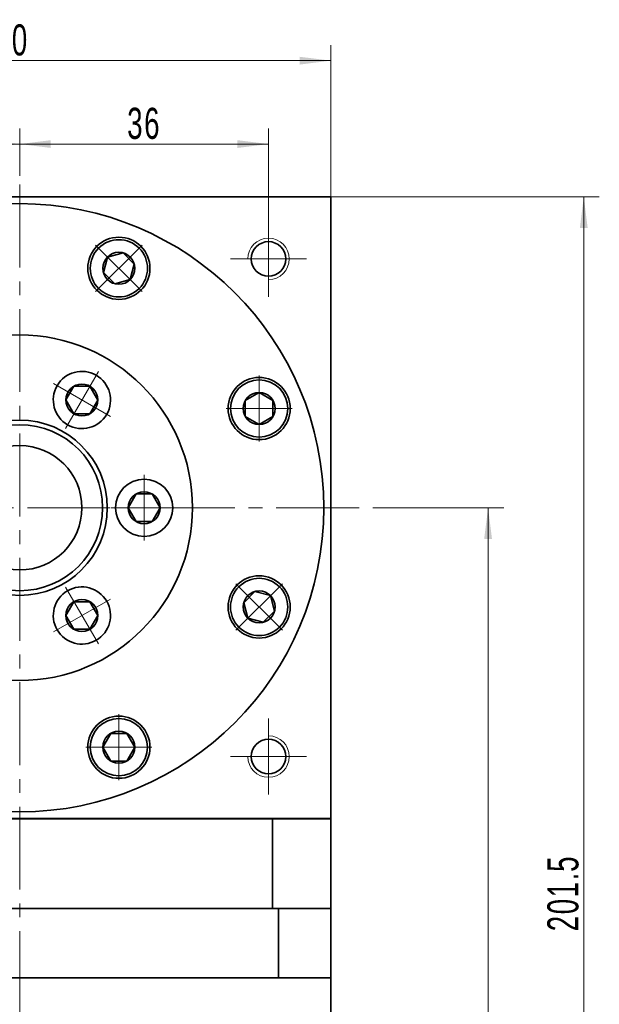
# Model space of a CAD drawing. Header units: millimetres. Extents: x -77 to 771, y -49 to 550.
# Tile 5 of 5: x 406 to 490, y 321 to 464. Entities that reach past the tile are written whole.
import ezdxf

# ---------------------------------------------------------------- set-up
doc = ezdxf.new("R2010")
doc.units = ezdxf.units.MM
doc.set_wipeout_variables(frame=1)
doc.linetypes.add('点画线', pattern=[18, 12, -2, 2, -2])
doc.layers.get('0').update_dxf_attribs({"lineweight": 35})
for name, color, linetype, lineweight in [('EB0', 7, 'Continuous', 35), ('中心线层', 1, '点画线', 18), ('尺寸线层', 3, 'Continuous', 18), ('粗实线', 7, 'Continuous', 50), ('粗实线层', 7, 'Continuous', 35)]:
    doc.layers.add(name, color=color, linetype=linetype, lineweight=lineweight)
doc.styles.add('标准', font='txt', dxfattribs={"width": 0.667})
doc.dimstyles.new('a4-1-1', dxfattribs={"dimtxt": 3, "dimasz": 3, "dimexe": 1.5, "dimexo": 0, "dimgap": 0.5, "dimtad": 1, "dimdec": 3, "dimdsep": 46, "dimtxsty": '标准', "dimblk": '_CAXARROW', "dimcen": 0, "dimdle": 4, "dimazin": 2, "dimtfac": 0.707107, "dimtdec": 3, "dimtix": 1, "dimtmove": 2, "dimatfit": 3, "dimfxl": 1, "dimfrac": 2, "dimtolj": 1, "dimtzin": 0, "dimarcsym": 1})

# ---------------------------------------------------------------- blocks, each defined once
blk = doc.blocks.new('*X15')
at = {"layer": '尺寸线层', "linetype": 'Continuous', "transparency": 16777216}
for points in [[(370.33, 445.74), (374.83, 445.18), (374.83, 446.3)], [(406.33, 445.74), (401.83, 445.18), (401.83, 446.3)]]:
    blk.add_hatch(color=0, dxfattribs=at).paths.add_polyline_path(points, flags=0)
at = {"layer": '尺寸线层', "color": 0, "linetype": 'Continuous', "transparency": 16777216}
for p, q in [((370.33, 434.62), (370.33, 447.99)), ((406.33, 441.12), (406.33, 447.99)), ((406.33, 445.74), (370.33, 445.74))]:
    blk.add_line(p, q, dxfattribs=at)
at = {"layer": '尺寸线层', "color": 0, "transparency": 16777216, "insert": (388.33, 448.71), "char_height": 4.5, "width": 9, "attachment_point": 5, "line_spacing_factor": 1.15057, "style": '标准'}
blk.add_mtext('\\T1.1;36', dxfattribs=at)
blk = doc.blocks.new('_CAXARROW')
blk.add_hatch(color=0).paths.add_polyline_path([(0, 0), (-1, 0.125), (-1, -0.125)], flags=0)
blk = doc.blocks.new('*X16')
at = {"layer": '尺寸线层', "linetype": 'Continuous', "transparency": 16777216}
for points in [[(406.33, 445.74), (410.83, 446.3), (410.83, 445.18)], [(442.33, 445.74), (437.83, 446.3), (437.83, 445.18)]]:
    blk.add_hatch(color=0, dxfattribs=at).paths.add_polyline_path(points, flags=0)
at = {"layer": '尺寸线层', "color": 0, "linetype": 'Continuous', "transparency": 16777216}
for p, q in [((406.33, 441.12), (406.33, 447.99)), ((442.33, 434.62), (442.33, 447.99)), ((406.33, 445.74), (442.33, 445.74))]:
    blk.add_line(p, q, dxfattribs=at)
at = {"layer": '尺寸线层', "color": 0, "transparency": 16777216, "insert": (424.33, 448.71), "char_height": 4.5, "width": 9, "attachment_point": 5, "line_spacing_factor": 1.15057, "style": '标准'}
blk.add_mtext('\\T1.1;36', dxfattribs=at)
blk = doc.blocks.new('*X19')
at = {"layer": '尺寸线层', "linetype": 'Continuous', "transparency": 16777216}
for points in [[(487.94, 438.12), (488.5, 433.62), (487.38, 433.62)], [(487.94, 236.62), (488.5, 241.12), (487.38, 241.12)]]:
    blk.add_hatch(color=0, dxfattribs=at).paths.add_polyline_path(points, flags=0)
at = {"layer": '尺寸线层', "color": 0, "linetype": 'Continuous', "transparency": 16777216}
for p, q in [((451.33, 438.12), (490.19, 438.12)), ((487.94, 438.12), (487.94, 236.62)), ((451.33, 236.62), (490.19, 236.62))]:
    blk.add_line(p, q, dxfattribs=at)
at = {"layer": '尺寸线层', "color": 0, "transparency": 16777216, "insert": (484.95, 337.37), "char_height": 4.5, "width": 21.0008, "attachment_point": 5, "rotation": 90, "line_spacing_factor": 1.15057, "style": '标准'}
blk.add_mtext('\\T1.1;201.5', dxfattribs=at)
blk = doc.blocks.new('*X20')
at = {"layer": '尺寸线层', "linetype": 'Continuous', "transparency": 16777216}
for points in [[(474.1, 393.12), (474.66, 388.62), (473.53, 388.62)], [(474.1, 236.62), (474.66, 241.12), (473.53, 241.12)]]:
    blk.add_hatch(color=0, dxfattribs=at).paths.add_polyline_path(points, flags=0)
at = {"layer": '尺寸线层', "color": 0, "linetype": 'Continuous', "transparency": 16777216}
for p, q in [((457.98, 393.12), (476.35, 393.12)), ((474.1, 393.12), (474.1, 236.62)), ((451.33, 236.62), (476.35, 236.62))]:
    blk.add_line(p, q, dxfattribs=at)
at = {"layer": '尺寸线层', "color": 0, "transparency": 16777216, "insert": (471.11, 314.87), "char_height": 4.5, "width": 20.8061, "attachment_point": 5, "rotation": 90, "line_spacing_factor": 1.15057, "style": '标准'}
blk.add_mtext('\\T1.1;156.5', dxfattribs=at)
blk = doc.blocks.new('*X22')
at = {"layer": '中心线层', "linetype": '点画线', "lineweight": 18}
for p, q in [((0, -4.76), (0, 4.76)), ((-4.76, 0), (4.76, 0))]:
    blk.add_line(p, q, dxfattribs=at)
at = {"layer": '粗实线层'}
for p, q in [((-2.31, 0), (-1.15, 2)), ((-1.15, 2), (1.15, 2)), ((2.31, 0), (1.15, 2)), ((2.31, 0), (1.15, 2)), ((-2.31, 0), (-1.15, -2)), ((2.31, 0), (1.15, -2)), ((-1.15, -2), (1.15, -2))]:
    blk.add_line(p, q, dxfattribs=at)
blk.add_circle((0, 0), 2.31, dxfattribs=at)
for start, end in [(0, 180), (180, 360)]:
    blk.add_arc((0, 0), 4.14, start, end, dxfattribs=at)
blk = doc.blocks.new('3432432432_1')
at = {"color": 7, "linetype": 'Continuous'}
for radius in [25, 12.68, 12]:
    blk.add_circle((0, 0), radius, dxfattribs=at)
for points in [[(-6.93, 12), (-6.91, 12.02), (-6.89, 12.03), (-6.87, 12.04), (-6.85, 12.05), (-6.83, 12.07), (-6.81, 12.08), (-6.78, 12.09), (-6.76, 12.1), (-6.74, 12.12), (-6.72, 12.13), (-6.7, 12.14), (-6.68, 12.16), (-6.66, 12.17), (-6.64, 12.18), (-6.62, 12.2), (-6.6, 12.21), (-6.58, 12.23), (-6.56, 12.24), (-6.54, 12.26), (-6.52, 12.27), (-6.51, 12.28), (-6.49, 12.3), (-6.47, 12.31), (-6.45, 12.33), (-6.43, 12.34), (-6.41, 12.36), (-6.39, 12.37), (-6.37, 12.39), (-6.35, 12.4), (-6.33, 12.42), (-6.33, 12.42), (-6.19, 12.55), (-6.05, 12.68), (-5.92, 12.82), (-5.79, 12.97), (-5.68, 13.12), (-5.57, 13.28), (-5.46, 13.44), (-5.37, 13.61), (-5.28, 13.78), (-5.2, 13.95), (-5.13, 14.13), (-5.06, 14.31), (-5.01, 14.5), (-4.96, 14.68), (-4.92, 14.87), (-4.89, 15.06), (-4.87, 15.25), (-4.86, 15.45), (-4.86, 15.64), (-4.87, 15.83), (-4.88, 16.02), (-4.91, 16.21), (-4.94, 16.4), (-4.98, 16.59), (-5.03, 16.78), (-5.09, 16.96), (-5.16, 17.14), (-5.24, 17.32), (-5.32, 17.49), (-5.41, 17.66), (-5.41, 17.66), (-5.51, 17.82), (-5.62, 17.98), (-5.74, 18.14), (-5.86, 18.29), (-5.99, 18.43), (-6.12, 18.57), (-6.26, 18.7), (-6.41, 18.82), (-6.57, 18.94), (-6.72, 19.05), (-6.89, 19.15), (-7.05, 19.24), (-7.23, 19.33), (-7.4, 19.41), (-7.58, 19.48), (-7.76, 19.54), (-7.95, 19.59), (-8.14, 19.64), (-8.33, 19.67), (-8.52, 19.7), (-8.71, 19.72), (-8.9, 19.73), (-9.09, 19.73), (-9.28, 19.72), (-9.48, 19.7), (-9.67, 19.67), (-9.86, 19.64), (-10.04, 19.59), (-10.23, 19.54), (-10.41, 19.48), (-10.41, 19.48), (-10.43, 19.47), (-10.46, 19.46), (-10.48, 19.46), (-10.5, 19.45), (-10.52, 19.44), (-10.55, 19.43), (-10.57, 19.42), (-10.59, 19.41), (-10.61, 19.4), (-10.64, 19.39), (-10.66, 19.38), (-10.68, 19.37), (-10.7, 19.36), (-10.73, 19.35), (-10.75, 19.34), (-10.77, 19.33), (-10.79, 19.32), (-10.81, 19.31), (-10.83, 19.3), (-10.86, 19.29), (-10.88, 19.28), (-10.9, 19.27), (-10.92, 19.26), (-10.94, 19.24), (-10.96, 19.23), (-10.99, 19.22), (-11.01, 19.21), (-11.03, 19.2), (-11.05, 19.19), (-11.07, 19.17), (-11.07, 19.17), (-11.25, 19.06), (-11.43, 18.94), (-11.61, 18.81), (-11.77, 18.67), (-11.93, 18.52), (-12.08, 18.36), (-12.22, 18.19), (-12.35, 18.02), (-12.47, 17.84), (-12.59, 17.66), (-12.69, 17.47), (-12.78, 17.27), (-12.87, 17.07), (-12.94, 16.87), (-13, 16.66), (-13.05, 16.45), (-13.09, 16.24), (-13.12, 16.02), (-13.13, 15.81), (-13.14, 15.59), (-13.13, 15.37), (-13.12, 15.16), (-13.09, 14.94), (-13.05, 14.73), (-13, 14.52), (-12.94, 14.31), (-12.87, 14.1), (-12.78, 13.9), (-12.69, 13.71), (-12.59, 13.52), (-12.59, 13.52), (-12.47, 13.33), (-12.35, 13.16), (-12.22, 12.98), (-12.08, 12.82), (-11.93, 12.66), (-11.77, 12.51), (-11.61, 12.37), (-11.43, 12.24), (-11.25, 12.12), (-11.07, 12), (-10.88, 11.9), (-10.68, 11.81), (-10.48, 11.72), (-10.28, 11.65), (-10.07, 11.59), (-9.86, 11.54), (-9.65, 11.5), (-9.43, 11.47), (-9.22, 11.45), (-9, 11.45), (-8.78, 11.45), (-8.57, 11.47), (-8.35, 11.5), (-8.14, 11.54), (-7.93, 11.59), (-7.72, 11.65), (-7.52, 11.72), (-7.32, 11.81), (-7.12, 11.9)], [(6.93, 12), (6.95, 11.99), (6.97, 11.98), (6.99, 11.97), (7.01, 11.96), (7.04, 11.94), (7.06, 11.93), (7.08, 11.92), (7.1, 11.91), (7.12, 11.9), (7.14, 11.89), (7.17, 11.88), (7.19, 11.87), (7.21, 11.86), (7.23, 11.85), (7.25, 11.84), (7.27, 11.83), (7.3, 11.81), (7.32, 11.81), (7.34, 11.8), (7.36, 11.79), (7.39, 11.78), (7.41, 11.77), (7.43, 11.76), (7.45, 11.75), (7.48, 11.74), (7.5, 11.73), (7.52, 11.72), (7.54, 11.71), (7.57, 11.7), (7.59, 11.7), (7.59, 11.7), (7.77, 11.63), (7.96, 11.58), (8.14, 11.54), (8.33, 11.5), (8.52, 11.48), (8.72, 11.46), (8.91, 11.45), (9.1, 11.45), (9.29, 11.46), (9.48, 11.48), (9.67, 11.5), (9.86, 11.54), (10.05, 11.58), (10.24, 11.64), (10.42, 11.7), (10.6, 11.77), (10.77, 11.85), (10.95, 11.93), (11.11, 12.03), (11.28, 12.13), (11.43, 12.24), (11.59, 12.36), (11.74, 12.48), (11.88, 12.61), (12.01, 12.75), (12.14, 12.89), (12.26, 13.04), (12.38, 13.19), (12.49, 13.35), (12.59, 13.52), (12.59, 13.52), (12.68, 13.69), (12.76, 13.86), (12.84, 14.04), (12.91, 14.22), (12.97, 14.4), (13.02, 14.59), (13.06, 14.77), (13.09, 14.96), (13.12, 15.15), (13.13, 15.35), (13.14, 15.54), (13.14, 15.73), (13.13, 15.92), (13.11, 16.11), (13.08, 16.3), (13.04, 16.49), (12.99, 16.68), (12.94, 16.86), (12.87, 17.05), (12.8, 17.22), (12.72, 17.4), (12.63, 17.57), (12.54, 17.74), (12.43, 17.9), (12.32, 18.06), (12.21, 18.21), (12.08, 18.36), (11.95, 18.5), (11.81, 18.63), (11.67, 18.76), (11.67, 18.76), (11.65, 18.77), (11.63, 18.79), (11.61, 18.8), (11.59, 18.82), (11.57, 18.83), (11.55, 18.85), (11.53, 18.86), (11.51, 18.88), (11.49, 18.89), (11.48, 18.91), (11.46, 18.92), (11.44, 18.94), (11.42, 18.95), (11.4, 18.96), (11.38, 18.98), (11.36, 18.99), (11.34, 19.01), (11.32, 19.02), (11.3, 19.03), (11.28, 19.05), (11.26, 19.06), (11.24, 19.07), (11.22, 19.09), (11.19, 19.1), (11.17, 19.11), (11.15, 19.12), (11.13, 19.14), (11.11, 19.15), (11.09, 19.16), (11.07, 19.17), (11.07, 19.17), (10.88, 19.28), (10.68, 19.37), (10.48, 19.45), (10.28, 19.53), (10.07, 19.59), (9.86, 19.64), (9.65, 19.68), (9.43, 19.71), (9.22, 19.72), (9, 19.73), (8.78, 19.72), (8.57, 19.71), (8.35, 19.68), (8.14, 19.64), (7.93, 19.59), (7.72, 19.53), (7.52, 19.45), (7.32, 19.37), (7.12, 19.28), (6.93, 19.17), (6.75, 19.06), (6.57, 18.94), (6.39, 18.81), (6.23, 18.67), (6.07, 18.52), (5.92, 18.36), (5.78, 18.19), (5.65, 18.02), (5.53, 17.84), (5.41, 17.66), (5.41, 17.66), (5.31, 17.47), (5.22, 17.27), (5.13, 17.07), (5.06, 16.87), (5, 16.66), (4.95, 16.45), (4.91, 16.24), (4.88, 16.02), (4.87, 15.81), (4.86, 15.59), (4.87, 15.37), (4.88, 15.16), (4.91, 14.94), (4.95, 14.73), (5, 14.52), (5.06, 14.31), (5.13, 14.1), (5.22, 13.9), (5.31, 13.71), (5.41, 13.52), (5.53, 13.33), (5.65, 13.16), (5.78, 12.98), (5.92, 12.82), (6.07, 12.66), (6.23, 12.51), (6.39, 12.37), (6.57, 12.24), (6.75, 12.12)], [(-13.86, 0), (-13.86, 0.02), (-13.86, 0.05), (-13.86, 0.07), (-13.86, 0.1), (-13.86, 0.12), (-13.86, 0.15), (-13.86, 0.17), (-13.86, 0.19), (-13.87, 0.22), (-13.87, 0.24), (-13.87, 0.27), (-13.87, 0.29), (-13.87, 0.32), (-13.87, 0.34), (-13.88, 0.36), (-13.88, 0.39), (-13.88, 0.41), (-13.88, 0.44), (-13.89, 0.46), (-13.89, 0.48), (-13.89, 0.51), (-13.89, 0.53), (-13.9, 0.56), (-13.9, 0.58), (-13.9, 0.6), (-13.91, 0.63), (-13.91, 0.65), (-13.92, 0.68), (-13.92, 0.7), (-13.92, 0.72), (-13.92, 0.72), (-13.96, 0.91), (-14.01, 1.1), (-14.06, 1.28), (-14.13, 1.47), (-14.2, 1.64), (-14.28, 1.82), (-14.37, 1.99), (-14.47, 2.16), (-14.57, 2.32), (-14.68, 2.48), (-14.8, 2.63), (-14.93, 2.77), (-15.06, 2.91), (-15.2, 3.05), (-15.34, 3.17), (-15.49, 3.29), (-15.65, 3.41), (-15.81, 3.51), (-15.97, 3.61), (-16.14, 3.7), (-16.32, 3.78), (-16.5, 3.86), (-16.68, 3.92), (-16.86, 3.98), (-17.05, 4.03), (-17.23, 4.07), (-17.42, 4.1), (-17.62, 4.12), (-17.81, 4.14), (-18, 4.14), (-18, 4.14), (-18.19, 4.14), (-18.38, 4.12), (-18.58, 4.1), (-18.77, 4.07), (-18.95, 4.03), (-19.14, 3.98), (-19.32, 3.92), (-19.5, 3.86), (-19.68, 3.78), (-19.86, 3.7), (-20.03, 3.61), (-20.19, 3.51), (-20.35, 3.41), (-20.51, 3.29), (-20.66, 3.17), (-20.8, 3.05), (-20.94, 2.91), (-21.07, 2.77), (-21.2, 2.63), (-21.32, 2.48), (-21.43, 2.32), (-21.53, 2.16), (-21.63, 1.99), (-21.72, 1.82), (-21.8, 1.64), (-21.87, 1.47), (-21.94, 1.28), (-21.99, 1.1), (-22.04, 0.91), (-22.08, 0.72), (-22.08, 0.72), (-22.08, 0.7), (-22.08, 0.68), (-22.09, 0.65), (-22.09, 0.63), (-22.1, 0.6), (-22.1, 0.58), (-22.1, 0.56), (-22.11, 0.53), (-22.11, 0.51), (-22.11, 0.48), (-22.11, 0.46), (-22.12, 0.44), (-22.12, 0.41), (-22.12, 0.39), (-22.12, 0.36), (-22.13, 0.34), (-22.13, 0.32), (-22.13, 0.29), (-22.13, 0.27), (-22.13, 0.24), (-22.13, 0.22), (-22.14, 0.19), (-22.14, 0.17), (-22.14, 0.15), (-22.14, 0.12), (-22.14, 0.1), (-22.14, 0.07), (-22.14, 0.05), (-22.14, 0.02), (-22.14, 0), (-22.14, 0), (-22.13, -0.22), (-22.12, -0.43), (-22.09, -0.65), (-22.05, -0.86), (-22, -1.07), (-21.94, -1.28), (-21.87, -1.48), (-21.78, -1.68), (-21.69, -1.88), (-21.59, -2.07), (-21.47, -2.25), (-21.35, -2.43), (-21.22, -2.61), (-21.08, -2.77), (-20.93, -2.93), (-20.77, -3.08), (-20.61, -3.22), (-20.43, -3.35), (-20.25, -3.47), (-20.07, -3.59), (-19.88, -3.69), (-19.68, -3.78), (-19.48, -3.87), (-19.28, -3.94), (-19.07, -4), (-18.86, -4.05), (-18.65, -4.09), (-18.43, -4.12), (-18.22, -4.13), (-18, -4.14), (-18, -4.14), (-17.78, -4.13), (-17.57, -4.12), (-17.35, -4.09), (-17.14, -4.05), (-16.93, -4), (-16.72, -3.94), (-16.52, -3.87), (-16.32, -3.78), (-16.12, -3.69), (-15.93, -3.59), (-15.75, -3.47), (-15.57, -3.35), (-15.39, -3.22), (-15.23, -3.08), (-15.07, -2.93), (-14.92, -2.77), (-14.78, -2.61), (-14.65, -2.43), (-14.53, -2.25), (-14.41, -2.07), (-14.31, -1.88), (-14.22, -1.68), (-14.13, -1.48), (-14.06, -1.28), (-14, -1.07), (-13.95, -0.86), (-13.91, -0.65), (-13.88, -0.43), (-13.87, -0.22)], [(13.86, 0), (13.86, -0.02), (13.86, -0.05), (13.86, -0.07), (13.86, -0.1), (13.86, -0.12), (13.86, -0.15), (13.86, -0.17), (13.86, -0.19), (13.87, -0.22), (13.87, -0.24), (13.87, -0.27), (13.87, -0.29), (13.87, -0.32), (13.87, -0.34), (13.88, -0.36), (13.88, -0.39), (13.88, -0.41), (13.88, -0.44), (13.89, -0.46), (13.89, -0.48), (13.89, -0.51), (13.89, -0.53), (13.9, -0.56), (13.9, -0.58), (13.9, -0.6), (13.91, -0.63), (13.91, -0.65), (13.92, -0.68), (13.92, -0.7), (13.92, -0.72), (13.92, -0.72), (13.96, -0.91), (14.01, -1.1), (14.06, -1.28), (14.13, -1.47), (14.2, -1.64), (14.28, -1.82), (14.37, -1.99), (14.47, -2.16), (14.57, -2.32), (14.68, -2.48), (14.8, -2.63), (14.93, -2.77), (15.06, -2.91), (15.2, -3.05), (15.34, -3.17), (15.49, -3.29), (15.65, -3.41), (15.81, -3.51), (15.97, -3.61), (16.14, -3.7), (16.32, -3.78), (16.5, -3.86), (16.68, -3.92), (16.86, -3.98), (17.05, -4.03), (17.23, -4.07), (17.42, -4.1), (17.62, -4.12), (17.81, -4.14), (18, -4.14), (18, -4.14), (18.19, -4.14), (18.38, -4.12), (18.58, -4.1), (18.77, -4.07), (18.95, -4.03), (19.14, -3.98), (19.32, -3.92), (19.5, -3.86), (19.68, -3.78), (19.86, -3.7), (20.03, -3.61), (20.19, -3.51), (20.35, -3.41), (20.51, -3.29), (20.66, -3.17), (20.8, -3.05), (20.94, -2.91), (21.07, -2.77), (21.2, -2.63), (21.32, -2.48), (21.43, -2.32), (21.53, -2.16), (21.63, -1.99), (21.72, -1.82), (21.8, -1.64), (21.87, -1.47), (21.94, -1.28), (21.99, -1.1), (22.04, -0.91), (22.08, -0.72), (22.08, -0.72), (22.08, -0.7), (22.08, -0.68), (22.09, -0.65), (22.09, -0.63), (22.1, -0.6), (22.1, -0.58), (22.1, -0.56), (22.11, -0.53), (22.11, -0.51), (22.11, -0.48), (22.11, -0.46), (22.12, -0.44), (22.12, -0.41), (22.12, -0.39), (22.12, -0.36), (22.13, -0.34), (22.13, -0.32), (22.13, -0.29), (22.13, -0.27), (22.13, -0.24), (22.13, -0.22), (22.14, -0.19), (22.14, -0.17), (22.14, -0.15), (22.14, -0.12), (22.14, -0.1), (22.14, -0.07), (22.14, -0.05), (22.14, -0.02), (22.14, 0), (22.14, 0), (22.13, 0.22), (22.12, 0.43), (22.09, 0.65), (22.05, 0.86), (22, 1.07), (21.94, 1.28), (21.87, 1.48), (21.78, 1.68), (21.69, 1.88), (21.59, 2.07), (21.47, 2.25), (21.35, 2.43), (21.22, 2.61), (21.08, 2.77), (20.93, 2.93), (20.77, 3.08), (20.61, 3.22), (20.43, 3.35), (20.25, 3.47), (20.07, 3.59), (19.88, 3.69), (19.68, 3.78), (19.48, 3.87), (19.28, 3.94), (19.07, 4), (18.86, 4.05), (18.65, 4.09), (18.43, 4.12), (18.22, 4.13), (18, 4.14), (18, 4.14), (17.78, 4.13), (17.57, 4.12), (17.35, 4.09), (17.14, 4.05), (16.93, 4), (16.72, 3.94), (16.52, 3.87), (16.32, 3.78), (16.12, 3.69), (15.93, 3.59), (15.75, 3.47), (15.57, 3.35), (15.39, 3.22), (15.23, 3.08), (15.07, 2.93), (14.92, 2.77), (14.78, 2.61), (14.65, 2.43), (14.53, 2.25), (14.41, 2.07), (14.31, 1.88), (14.22, 1.68), (14.13, 1.48), (14.06, 1.28), (14, 1.07), (13.95, 0.86), (13.91, 0.65), (13.88, 0.43), (13.87, 0.22)], [(-6.93, -12), (-6.95, -11.99), (-6.97, -11.98), (-6.99, -11.97), (-7.01, -11.96), (-7.04, -11.94), (-7.06, -11.93), (-7.08, -11.92), (-7.1, -11.91), (-7.12, -11.9), (-7.14, -11.89), (-7.17, -11.88), (-7.19, -11.87), (-7.21, -11.86), (-7.23, -11.85), (-7.25, -11.84), (-7.27, -11.83), (-7.3, -11.81), (-7.32, -11.81), (-7.34, -11.8), (-7.36, -11.79), (-7.39, -11.78), (-7.41, -11.77), (-7.43, -11.76), (-7.45, -11.75), (-7.48, -11.74), (-7.5, -11.73), (-7.52, -11.72), (-7.54, -11.71), (-7.57, -11.7), (-7.59, -11.7), (-7.59, -11.7), (-7.77, -11.63), (-7.96, -11.58), (-8.14, -11.54), (-8.33, -11.5), (-8.52, -11.48), (-8.72, -11.46), (-8.91, -11.45), (-9.1, -11.45), (-9.29, -11.46), (-9.48, -11.48), (-9.67, -11.5), (-9.86, -11.54), (-10.05, -11.58), (-10.24, -11.64), (-10.42, -11.7), (-10.6, -11.77), (-10.77, -11.85), (-10.95, -11.93), (-11.11, -12.03), (-11.28, -12.13), (-11.43, -12.24), (-11.59, -12.36), (-11.74, -12.48), (-11.88, -12.61), (-12.01, -12.75), (-12.14, -12.89), (-12.26, -13.04), (-12.38, -13.19), (-12.49, -13.35), (-12.59, -13.52), (-12.59, -13.52), (-12.68, -13.69), (-12.76, -13.86), (-12.84, -14.04), (-12.91, -14.22), (-12.97, -14.4), (-13.02, -14.59), (-13.06, -14.77), (-13.09, -14.96), (-13.12, -15.15), (-13.13, -15.35), (-13.14, -15.54), (-13.14, -15.73), (-13.13, -15.92), (-13.11, -16.11), (-13.08, -16.3), (-13.04, -16.49), (-12.99, -16.68), (-12.94, -16.86), (-12.87, -17.05), (-12.8, -17.22), (-12.72, -17.4), (-12.63, -17.57), (-12.54, -17.74), (-12.43, -17.9), (-12.32, -18.06), (-12.21, -18.21), (-12.08, -18.36), (-11.95, -18.5), (-11.81, -18.63), (-11.67, -18.76), (-11.67, -18.76), (-11.65, -18.77), (-11.63, -18.79), (-11.61, -18.8), (-11.59, -18.82), (-11.57, -18.83), (-11.55, -18.85), (-11.53, -18.86), (-11.51, -18.88), (-11.49, -18.89), (-11.48, -18.91), (-11.46, -18.92), (-11.44, -18.94), (-11.42, -18.95), (-11.4, -18.96), (-11.38, -18.98), (-11.36, -18.99), (-11.34, -19.01), (-11.32, -19.02), (-11.3, -19.03), (-11.28, -19.05), (-11.26, -19.06), (-11.24, -19.07), (-11.22, -19.09), (-11.19, -19.1), (-11.17, -19.11), (-11.15, -19.12), (-11.13, -19.14), (-11.11, -19.15), (-11.09, -19.16), (-11.07, -19.17), (-11.07, -19.17), (-10.88, -19.28), (-10.68, -19.37), (-10.48, -19.45), (-10.28, -19.53), (-10.07, -19.59), (-9.86, -19.64), (-9.65, -19.68), (-9.43, -19.71), (-9.22, -19.72), (-9, -19.73), (-8.78, -19.72), (-8.57, -19.71), (-8.35, -19.68), (-8.14, -19.64), (-7.93, -19.59), (-7.72, -19.53), (-7.52, -19.45), (-7.32, -19.37), (-7.12, -19.28), (-6.93, -19.17), (-6.75, -19.06), (-6.57, -18.94), (-6.39, -18.81), (-6.23, -18.67), (-6.07, -18.52), (-5.92, -18.36), (-5.78, -18.19), (-5.65, -18.02), (-5.53, -17.84), (-5.41, -17.66), (-5.41, -17.66), (-5.31, -17.47), (-5.22, -17.27), (-5.13, -17.07), (-5.06, -16.87), (-5, -16.66), (-4.95, -16.45), (-4.91, -16.24), (-4.88, -16.02), (-4.87, -15.81), (-4.86, -15.59), (-4.87, -15.37), (-4.88, -15.16), (-4.91, -14.94), (-4.95, -14.73), (-5, -14.52), (-5.06, -14.31), (-5.13, -14.1), (-5.22, -13.9), (-5.31, -13.71), (-5.41, -13.52), (-5.53, -13.33), (-5.65, -13.16), (-5.78, -12.98), (-5.92, -12.82), (-6.07, -12.66), (-6.23, -12.51), (-6.39, -12.37), (-6.57, -12.24), (-6.75, -12.12)], [(6.93, -12), (6.91, -12.02), (6.89, -12.03), (6.87, -12.04), (6.85, -12.05), (6.83, -12.07), (6.81, -12.08), (6.78, -12.09), (6.76, -12.1), (6.74, -12.12), (6.72, -12.13), (6.7, -12.14), (6.68, -12.16), (6.66, -12.17), (6.64, -12.18), (6.62, -12.2), (6.6, -12.21), (6.58, -12.23), (6.56, -12.24), (6.54, -12.26), (6.52, -12.27), (6.51, -12.28), (6.49, -12.3), (6.47, -12.31), (6.45, -12.33), (6.43, -12.34), (6.41, -12.36), (6.39, -12.37), (6.37, -12.39), (6.35, -12.4), (6.33, -12.42), (6.33, -12.42), (6.19, -12.55), (6.05, -12.68), (5.92, -12.82), (5.79, -12.97), (5.68, -13.12), (5.57, -13.28), (5.46, -13.44), (5.37, -13.61), (5.28, -13.78), (5.2, -13.95), (5.13, -14.13), (5.06, -14.31), (5.01, -14.5), (4.96, -14.68), (4.92, -14.87), (4.89, -15.06), (4.87, -15.25), (4.86, -15.45), (4.86, -15.64), (4.87, -15.83), (4.88, -16.02), (4.91, -16.21), (4.94, -16.4), (4.98, -16.59), (5.03, -16.78), (5.09, -16.96), (5.16, -17.14), (5.24, -17.32), (5.32, -17.49), (5.41, -17.66), (5.41, -17.66), (5.51, -17.82), (5.62, -17.98), (5.74, -18.14), (5.86, -18.29), (5.99, -18.43), (6.12, -18.57), (6.26, -18.7), (6.41, -18.82), (6.57, -18.94), (6.72, -19.05), (6.89, -19.15), (7.05, -19.24), (7.23, -19.33), (7.4, -19.41), (7.58, -19.48), (7.76, -19.54), (7.95, -19.59), (8.14, -19.64), (8.33, -19.67), (8.52, -19.7), (8.71, -19.72), (8.9, -19.73), (9.09, -19.73), (9.28, -19.72), (9.48, -19.7), (9.67, -19.67), (9.86, -19.64), (10.04, -19.59), (10.23, -19.54), (10.41, -19.48), (10.41, -19.48), (10.43, -19.47), (10.46, -19.46), (10.48, -19.46), (10.5, -19.45), (10.52, -19.44), (10.55, -19.43), (10.57, -19.42), (10.59, -19.41), (10.61, -19.4), (10.64, -19.39), (10.66, -19.38), (10.68, -19.37), (10.7, -19.36), (10.73, -19.35), (10.75, -19.34), (10.77, -19.33), (10.79, -19.32), (10.81, -19.31), (10.83, -19.3), (10.86, -19.29), (10.88, -19.28), (10.9, -19.27), (10.92, -19.26), (10.94, -19.24), (10.96, -19.23), (10.99, -19.22), (11.01, -19.21), (11.03, -19.2), (11.05, -19.19), (11.07, -19.17), (11.07, -19.17), (11.25, -19.06), (11.43, -18.94), (11.61, -18.81), (11.77, -18.67), (11.93, -18.52), (12.08, -18.36), (12.22, -18.19), (12.35, -18.02), (12.47, -17.84), (12.59, -17.66), (12.69, -17.47), (12.78, -17.27), (12.87, -17.07), (12.94, -16.87), (13, -16.66), (13.05, -16.45), (13.09, -16.24), (13.12, -16.02), (13.13, -15.81), (13.14, -15.59), (13.13, -15.37), (13.12, -15.16), (13.09, -14.94), (13.05, -14.73), (13, -14.52), (12.94, -14.31), (12.87, -14.1), (12.78, -13.9), (12.69, -13.71), (12.59, -13.52), (12.59, -13.52), (12.47, -13.33), (12.35, -13.16), (12.22, -12.98), (12.08, -12.82), (11.93, -12.66), (11.77, -12.51), (11.61, -12.37), (11.43, -12.24), (11.25, -12.12), (11.07, -12), (10.88, -11.9), (10.68, -11.81), (10.48, -11.72), (10.28, -11.65), (10.07, -11.59), (9.86, -11.54), (9.65, -11.5), (9.43, -11.47), (9.22, -11.45), (9, -11.45), (8.78, -11.45), (8.57, -11.47), (8.35, -11.5), (8.14, -11.54), (7.93, -11.59), (7.72, -11.65), (7.52, -11.72), (7.32, -11.81), (7.12, -11.9)]]:
    blk.add_wipeout(points).dxf.layer = '粗实线层'
at = {"layer": '粗实线层'}
for p, rotation in [((-9, 15.59), 299.9999999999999), ((9, 15.59), 240), ((18, 0), 180), ((-9, -15.59), 59.99999999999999), ((9, -15.59), 120)]:
    blk.add_blockref('*X22', p, dxfattribs=dict(at, rotation=rotation))
blk.add_blockref('*X22', (-18, 0), dxfattribs=at)
blk = doc.blocks.new('*X24')
at = {"layer": '中心线层', "linetype": '点画线', "lineweight": 18}
for p, q in [((0, -4.76), (0, 4.76)), ((-4.76, 0), (4.76, 0))]:
    blk.add_line(p, q, dxfattribs=at)
at = {"layer": '粗实线层'}
for p, q in [((-2.31, 0), (-1.15, 2)), ((-1.15, 2), (1.15, 2)), ((2.31, 0), (1.15, 2)), ((2.31, 0), (1.15, 2)), ((-2.31, 0), (-1.15, -2)), ((2.31, 0), (1.15, -2)), ((-1.15, -2), (1.15, -2))]:
    blk.add_line(p, q, dxfattribs=at)
blk.add_circle((0, 0), 2.31, dxfattribs=at)
for start, end in [(0, 180), (180, 360)]:
    blk.add_arc((0, 0), 4.14, start, end, dxfattribs=at)
blk = doc.blocks.new('*X26')
at = {"layer": '尺寸线层', "linetype": 'Continuous', "transparency": 16777216}
for points in [[(361.33, 457.81), (365.83, 458.37), (365.83, 457.24)], [(451.33, 457.81), (446.83, 458.37), (446.83, 457.24)]]:
    blk.add_hatch(color=0, dxfattribs=at).paths.add_polyline_path(points, flags=0)
at = {"layer": '尺寸线层', "color": 0, "linetype": 'Continuous', "transparency": 16777216}
for p, q in [((361.33, 438.12), (361.33, 460.06)), ((451.33, 438.12), (451.33, 460.06)), ((361.33, 457.81), (451.33, 457.81))]:
    blk.add_line(p, q, dxfattribs=at)
at = {"layer": '尺寸线层', "color": 0, "transparency": 16777216, "insert": (405.19, 460.78), "char_height": 4.5, "width": 9, "attachment_point": 5, "line_spacing_factor": 1.15057, "style": '标准'}
blk.add_mtext('\\T1.1;90', dxfattribs=at)

msp = doc.modelspace()

# ---------------------------------------------------------------- linework, layer by layer
at = {"layer": 'EB0'}
for p, q in [((451.3269, 335.1215), (361.3269, 335.1215)), ((451.3269, 335.1215), (361.3269, 335.1215)), ((406.3269, 335.1215), (451.3269, 335.1215)), ((406.3269, 335.1215), (451.3269, 335.1215)), ((446.3269, 335.1181), (451.3269, 335.1181)), ((446.3269, 335.1181), (451.3269, 335.1181)), ((451.3269, 335.1215), (451.3269, 325.1215)), ((451.3269, 325.1215), (361.3269, 325.1215)), ((451.3269, 325.1215), (451.3269, 290.6215))]:
    msp.add_line(p, q, dxfattribs=at)
at = {"layer": '中心线层'}
for p, q in [((406.3269, 229.869), (406.3269, 441.1215)), ((442.3269, 434.6215), (442.3269, 423.6215)), ((436.8269, 429.1215), (447.8269, 429.1215)), ((353.435, 393.1215), (457.979, 393.1215)), ((442.3269, 362.6215), (442.3269, 351.6215)), ((447.8269, 357.1215), (436.8269, 357.1215))]:
    msp.add_line(p, q, dxfattribs=at)
at = {"layer": '粗实线', "lineweight": 40}
msp.add_line((451.3269, 348.1215), (361.3269, 348.1215), dxfattribs=at)
at = {"layer": '粗实线层'}
for p, q in [((361.3269, 438.1215), (451.3269, 438.1215)), ((451.3269, 348.1215), (451.3269, 438.1215)), ((442.9193, 335.1215), (442.9193, 348.1215)), ((451.3269, 335.1215), (451.3269, 348.1215)), ((361.3269, 335.1215), (451.3269, 335.1215)), ((361.3269, 335.1215), (451.3269, 335.1215)), ((443.7592, 335.1215), (443.7592, 325.1215))]:
    msp.add_line(p, q, dxfattribs=at)
for centre, radius in [((406.3269, 393.1215), 44), ((420.6775, 427.7669), 4.5), ((442.3269, 429.1215), 2.5), ((440.9724, 407.4721), 4.5), ((440.9724, 378.7708), 4.5), ((420.6775, 358.476), 4.5), ((442.3269, 357.1215), 2.5)]:
    msp.add_circle(centre, radius, dxfattribs=at)
at = {"layer": '粗实线层', "lineweight": 18}
for centre, start, end in [((442.3269, 429.1215), 270, 180), ((442.3269, 357.1215), 180, 90)]:
    msp.add_arc(centre, 3, start, end, dxfattribs=at)

# ---------------------------------------------------------------- dimensions: what is measured, and where the dimension line sits
at = {"layer": '尺寸线层'}
dim = msp.add_linear_dim(base=(451.3269, 457.8068), p1=(361.3269, 438.1215), p2=(451.3269, 438.1215), dimstyle='a4-1-1', override={"dimsah": 1, "dimtfac": 1, "dimtfill": 1, "dimtzin": 0}, dxfattribs=at)
dim.commit()
dim.dimension.update_dxf_attribs({"geometry": '*X26', "text_midpoint": (405.1941, 460.7816), "dimtype": 160})
for base, p2, picture, middle in [((370.3269, 445.7387), (370.3269, 434.6215), '*X15', (388.3269, 448.7135)), ((442.3269, 445.7387), (442.3269, 434.6215), '*X16', (424.3269, 448.7135))]:
    dim = msp.add_linear_dim(base=base, p1=(406.3269, 441.1215), p2=p2, dimstyle='a4-1-1', override={"dimsah": 1, "dimtfill": 1, "dimtzin": 0}, dxfattribs=at)
    dim.commit()
    dim.dimension.update_dxf_attribs({"geometry": picture, "text_midpoint": middle})
for base, p1, picture, middle in [((487.93768, 236.62103), (451.32691, 438.12145), '*X19', (484.95025, 337.37124)), ((474.09719, 236.62103), (457.97903, 393.12145), '*X20', (471.10976, 314.87124))]:
    dim = msp.add_linear_dim(base=base, p1=p1, p2=(451.32691, 236.62103), angle=270, dimstyle='a4-1-1', override={"dimsah": 1, "dimtfill": 1, "dimtzin": 0}, dxfattribs=at)
    dim.commit()
    dim.dimension.update_dxf_attribs({"geometry": picture, "text_midpoint": middle})

# ---------------------------------------------------------------- next in the draw order: block references
at = {"layer": '粗实线层'}
msp.add_blockref('3432432432_1', (406.3269, 393.1215), dxfattribs=at)

# ---------------------------------------------------------------- next in the draw order: wipeouts: each hides what was drawn before it
for points in [[(423.605, 424.8395), (423.6221, 424.8567), (423.6391, 424.874), (423.656, 424.8914), (423.6728, 424.9089), (423.6895, 424.9265), (423.7061, 424.9442), (423.7226, 424.962), (423.7389, 424.9799), (423.7552, 424.9979), (423.7714, 425.016), (423.7875, 425.0342), (423.8034, 425.0525), (423.8193, 425.0708), (423.835, 425.0893), (423.8507, 425.1078), (423.8662, 425.1265), (423.8816, 425.1452), (423.8969, 425.164), (423.9121, 425.1829), (423.9272, 425.2019), (423.9422, 425.221), (423.9571, 425.2402), (423.9718, 425.2595), (423.9864, 425.2788), (424.001, 425.2983), (424.0154, 425.3178), (424.0297, 425.3374), (424.0439, 425.3571), (424.0579, 425.3768), (424.0719, 425.3967), (424.0719, 425.3967), (424.1784, 425.557), (424.2773, 425.7221), (424.3685, 425.8917), (424.4517, 426.0653), (424.5267, 426.2425), (424.5934, 426.4231), (424.6516, 426.6066), (424.7012, 426.7926), (424.7422, 426.9806), (424.7743, 427.1704), (424.7976, 427.3615), (424.812, 427.5535), (424.8175, 427.7459), (424.814, 427.9383), (424.8015, 428.1304), (424.7802, 428.3217), (424.75, 428.5118), (424.7109, 428.7003), (424.6632, 428.8868), (424.6068, 429.0708), (424.542, 429.2521), (424.4688, 429.4301), (424.3874, 429.6045), (424.2979, 429.775), (424.2007, 429.9411), (424.0958, 430.1025), (423.9836, 430.2589), (423.8642, 430.4099), (423.7379, 430.5551), (423.605, 430.6944), (423.605, 430.6944), (423.4657, 430.8273), (423.3205, 430.9536), (423.1695, 431.073), (423.0131, 431.1852), (422.8517, 431.2901), (422.6856, 431.3873), (422.5151, 431.4768), (422.3407, 431.5582), (422.1627, 431.6314), (421.9814, 431.6962), (421.7974, 431.7526), (421.6109, 431.8003), (421.4224, 431.8394), (421.2323, 431.8696), (421.041, 431.8909), (420.8489, 431.9034), (420.6565, 431.9069), (420.4641, 431.9014), (420.2721, 431.887), (420.081, 431.8637), (419.8912, 431.8316), (419.7032, 431.7906), (419.5172, 431.741), (419.3337, 431.6828), (419.1531, 431.6161), (418.9759, 431.5411), (418.8023, 431.4579), (418.6328, 431.3667), (418.4676, 431.2678), (418.3073, 431.1613), (418.3073, 431.1613), (418.2874, 431.1473), (418.2677, 431.1333), (418.248, 431.1191), (418.2284, 431.1048), (418.2089, 431.0904), (418.1894, 431.0758), (418.1701, 431.0612), (418.1508, 431.0465), (418.1316, 431.0316), (418.1125, 431.0166), (418.0935, 431.0015), (418.0746, 430.9863), (418.0558, 430.971), (418.0371, 430.9556), (418.0184, 430.9401), (417.9999, 430.9244), (417.9814, 430.9087), (417.9631, 430.8928), (417.9448, 430.8769), (417.9266, 430.8608), (417.9085, 430.8446), (417.8905, 430.8283), (417.8726, 430.812), (417.8548, 430.7955), (417.8371, 430.7789), (417.8195, 430.7622), (417.802, 430.7454), (417.7846, 430.7285), (417.7673, 430.7115), (417.7501, 430.6944), (417.7501, 430.6944), (417.6009, 430.5371), (417.4602, 430.3723), (417.3282, 430.2004), (417.2054, 430.0217), (417.0922, 429.8369), (416.9888, 429.6465), (416.8955, 429.4508), (416.8125, 429.2506), (416.7402, 429.0463), (416.6786, 428.8384), (416.628, 428.6277), (416.5885, 428.4146), (416.5602, 428.1997), (416.5432, 427.9836), (416.5375, 427.7669), (416.5432, 427.5503), (416.5602, 427.3342), (416.5885, 427.1193), (416.628, 426.9062), (416.6786, 426.6954), (416.7402, 426.4876), (416.8125, 426.2833), (416.8955, 426.083), (416.9888, 425.8874), (417.0922, 425.6969), (417.2054, 425.5121), (417.3282, 425.3335), (417.4602, 425.1615), (417.6009, 424.9967), (417.7501, 424.8395), (417.7501, 424.8395), (417.9073, 424.6903), (418.0721, 424.5495), (418.2441, 424.4176), (418.4227, 424.2948), (418.6075, 424.1816), (418.798, 424.0782), (418.9936, 423.9849), (419.1939, 423.9019), (419.3982, 423.8296), (419.606, 423.768), (419.8168, 423.7174), (420.0299, 423.6779), (420.2448, 423.6496), (420.4609, 423.6326), (420.6775, 423.6269), (420.8942, 423.6326), (421.1103, 423.6496), (421.3252, 423.6779), (421.5383, 423.7174), (421.749, 423.768), (421.9569, 423.8296), (422.1612, 423.9019), (422.3614, 423.9849), (422.5571, 424.0782), (422.7475, 424.1816), (422.9323, 424.2948), (423.111, 424.4176), (423.2829, 424.5495), (423.4477, 424.6903)], [(440.9724, 403.3321), (440.9967, 403.3322), (441.0209, 403.3324), (441.0452, 403.3327), (441.0694, 403.3332), (441.0937, 403.3339), (441.1179, 403.3346), (441.1422, 403.3356), (441.1664, 403.3366), (441.1907, 403.3378), (441.2149, 403.3392), (441.2391, 403.3407), (441.2633, 403.3423), (441.2875, 403.3441), (441.3117, 403.346), (441.3359, 403.3481), (441.36, 403.3503), (441.3842, 403.3526), (441.4083, 403.3551), (441.4324, 403.3577), (441.4565, 403.3605), (441.4806, 403.3634), (441.5047, 403.3664), (441.5288, 403.3696), (441.5528, 403.373), (441.5768, 403.3764), (441.6008, 403.3801), (441.6248, 403.3838), (441.6487, 403.3877), (441.6726, 403.3917), (441.6965, 403.3959), (441.6965, 403.3959), (441.8852, 403.434), (442.0719, 403.4808), (442.2563, 403.5362), (442.4378, 403.6001), (442.6162, 403.6724), (442.7911, 403.7529), (442.962, 403.8415), (443.1286, 403.9379), (443.2905, 404.042), (443.4475, 404.1534), (443.5991, 404.272), (443.745, 404.3976), (443.8849, 404.5298), (444.0185, 404.6684), (444.1455, 404.813), (444.2657, 404.9633), (444.3787, 405.1191), (444.4844, 405.28), (444.5825, 405.4456), (444.6728, 405.6156), (444.7551, 405.7897), (444.8292, 405.9673), (444.895, 406.1482), (444.9523, 406.332), (445.001, 406.5182), (445.041, 406.7065), (445.0722, 406.8964), (445.0945, 407.0876), (445.1079, 407.2796), (445.1124, 407.4721), (445.1124, 407.4721), (445.1079, 407.6645), (445.0945, 407.8565), (445.0722, 408.0477), (445.041, 408.2377), (445.001, 408.426), (444.9523, 408.6122), (444.895, 408.796), (444.8292, 408.9769), (444.7551, 409.1545), (444.6728, 409.3285), (444.5825, 409.4985), (444.4844, 409.6641), (444.3787, 409.825), (444.2657, 409.9808), (444.1455, 410.1312), (444.0185, 410.2758), (443.8849, 410.4144), (443.745, 410.5466), (443.5991, 410.6721), (443.4475, 410.7907), (443.2905, 410.9022), (443.1286, 411.0063), (442.962, 411.1027), (442.7911, 411.1912), (442.6162, 411.2717), (442.4378, 411.344), (442.2563, 411.408), (442.0719, 411.4634), (441.8852, 411.5102), (441.6965, 411.5483), (441.6965, 411.5483), (441.6726, 411.5524), (441.6487, 411.5565), (441.6248, 411.5604), (441.6008, 411.5641), (441.5768, 411.5677), (441.5528, 411.5712), (441.5288, 411.5745), (441.5047, 411.5777), (441.4806, 411.5808), (441.4565, 411.5837), (441.4324, 411.5864), (441.4083, 411.5891), (441.3842, 411.5915), (441.36, 411.5939), (441.3359, 411.5961), (441.3117, 411.5982), (441.2875, 411.6001), (441.2633, 411.6018), (441.2391, 411.6035), (441.2149, 411.605), (441.1907, 411.6063), (441.1664, 411.6075), (441.1422, 411.6086), (441.1179, 411.6095), (441.0937, 411.6103), (441.0694, 411.6109), (441.0452, 411.6114), (441.0209, 411.6118), (440.9967, 411.612), (440.9724, 411.6121), (440.9724, 411.6121), (440.7557, 411.6064), (440.5396, 411.5894), (440.3248, 411.5611), (440.1116, 411.5216), (439.9009, 411.471), (439.6931, 411.4095), (439.4887, 411.3371), (439.2885, 411.2542), (439.0929, 411.1608), (438.9024, 411.0574), (438.7176, 410.9442), (438.539, 410.8214), (438.367, 410.6895), (438.2022, 410.5487), (438.045, 410.3995), (437.8958, 410.2423), (437.755, 410.0775), (437.6231, 409.9055), (437.5003, 409.7269), (437.387, 409.5421), (437.2836, 409.3516), (437.1903, 409.156), (437.1074, 408.9557), (437.035, 408.7514), (436.9735, 408.5436), (436.9229, 408.3328), (436.8834, 408.1197), (436.8551, 407.9048), (436.8381, 407.6888), (436.8324, 407.4721), (436.8324, 407.4721), (436.8381, 407.2554), (436.8551, 407.0393), (436.8834, 406.8244), (436.9229, 406.6113), (436.9735, 406.4006), (437.035, 406.1927), (437.1074, 405.9884), (437.1903, 405.7882), (437.2836, 405.5926), (437.387, 405.4021), (437.5003, 405.2173), (437.6231, 405.0386), (437.755, 404.8667), (437.8958, 404.7019), (438.045, 404.5447), (438.2022, 404.3955), (438.367, 404.2547), (438.539, 404.1227), (438.7176, 404), (438.9024, 403.8867), (439.0929, 403.7833), (439.2885, 403.69), (439.4887, 403.6071), (439.6931, 403.5347), (439.9009, 403.4731), (440.1116, 403.4225), (440.3248, 403.3831), (440.5396, 403.3548), (440.7557, 403.3378)], [(438.045, 375.8434), (438.0622, 375.8263), (438.0795, 375.8093), (438.0969, 375.7924), (438.1144, 375.7756), (438.132, 375.7589), (438.1497, 375.7423), (438.1675, 375.7258), (438.1854, 375.7094), (438.2034, 375.6931), (438.2215, 375.677), (438.2396, 375.6609), (438.2579, 375.6449), (438.2763, 375.6291), (438.2947, 375.6133), (438.3133, 375.5977), (438.3319, 375.5822), (438.3507, 375.5667), (438.3695, 375.5514), (438.3884, 375.5362), (438.4074, 375.5211), (438.4265, 375.5062), (438.4457, 375.4913), (438.4649, 375.4765), (438.4843, 375.4619), (438.5037, 375.4474), (438.5232, 375.433), (438.5428, 375.4187), (438.5625, 375.4045), (438.5823, 375.3904), (438.6021, 375.3765), (438.6021, 375.3765), (438.7625, 375.27), (438.9276, 375.171), (439.0971, 375.0799), (439.2707, 374.9967), (439.448, 374.9217), (439.6286, 374.855), (439.812, 374.7968), (439.998, 374.7471), (440.1861, 374.7062), (440.3759, 374.674), (440.567, 374.6507), (440.7589, 374.6363), (440.9513, 374.6309), (441.1438, 374.6344), (441.3359, 374.6468), (441.5272, 374.6682), (441.7173, 374.6984), (441.9058, 374.7374), (442.0922, 374.7852), (442.2763, 374.8415), (442.4575, 374.9064), (442.6355, 374.9796), (442.81, 375.061), (442.9804, 375.1504), (443.1465, 375.2477), (443.308, 375.3525), (443.4643, 375.4648), (443.6153, 375.5842), (443.7606, 375.7105), (443.8998, 375.8434), (443.8998, 375.8434), (444.0327, 375.9826), (444.159, 376.1279), (444.2784, 376.2789), (444.3907, 376.4352), (444.4955, 376.5967), (444.5928, 376.7628), (444.6822, 376.9332), (444.7636, 377.1077), (444.8368, 377.2857), (444.9017, 377.4669), (444.9581, 377.651), (445.0058, 377.8374), (445.0448, 378.0259), (445.075, 378.216), (445.0964, 378.4073), (445.1088, 378.5994), (445.1123, 378.7919), (445.1069, 378.9843), (445.0925, 379.1763), (445.0692, 379.3673), (445.037, 379.5571), (444.9961, 379.7452), (444.9465, 379.9312), (444.8882, 380.1146), (444.8215, 380.2952), (444.7465, 380.4725), (444.6633, 380.6461), (444.5722, 380.8156), (444.4732, 380.9807), (444.3667, 381.1411), (444.3667, 381.1411), (444.3528, 381.1609), (444.3387, 381.1807), (444.3245, 381.2004), (444.3102, 381.22), (444.2958, 381.2395), (444.2813, 381.2589), (444.2667, 381.2783), (444.2519, 381.2975), (444.237, 381.3167), (444.2221, 381.3358), (444.207, 381.3548), (444.1918, 381.3737), (444.1765, 381.3925), (444.1611, 381.4113), (444.1455, 381.4299), (444.1299, 381.4485), (444.1141, 381.4669), (444.0983, 381.4853), (444.0823, 381.5036), (444.0663, 381.5218), (444.0501, 381.5398), (444.0338, 381.5578), (444.0174, 381.5757), (444.0009, 381.5935), (443.9843, 381.6112), (443.9676, 381.6288), (443.9508, 381.6463), (443.9339, 381.6637), (443.9169, 381.681), (443.8998, 381.6982), (443.8998, 381.6982), (443.7426, 381.8474), (443.5778, 381.9882), (443.4058, 382.1202), (443.2272, 382.2429), (443.0424, 382.3562), (442.8519, 382.4596), (442.6563, 382.5529), (442.456, 382.6358), (442.2517, 382.7082), (442.0439, 382.7698), (441.8331, 382.8204), (441.62, 382.8599), (441.4051, 382.8881), (441.1891, 382.9051), (440.9724, 382.9108), (440.7557, 382.9051), (440.5396, 382.8881), (440.3248, 382.8599), (440.1116, 382.8204), (439.9009, 382.7698), (439.6931, 382.7082), (439.4887, 382.6358), (439.2885, 382.5529), (439.0929, 382.4596), (438.9024, 382.3562), (438.7176, 382.2429), (438.539, 382.1202), (438.367, 381.9882), (438.2022, 381.8474), (438.045, 381.6982), (438.045, 381.6982), (437.8958, 381.541), (437.755, 381.3762), (437.6231, 381.2043), (437.5003, 381.0256), (437.387, 380.8408), (437.2836, 380.6503), (437.1903, 380.4547), (437.1074, 380.2545), (437.035, 380.0502), (436.9735, 379.8423), (436.9229, 379.6316), (436.8834, 379.4185), (436.8551, 379.2036), (436.8381, 378.9875), (436.8324, 378.7708), (436.8381, 378.5542), (436.8551, 378.3381), (436.8834, 378.1232), (436.9229, 377.9101), (436.9735, 377.6993), (437.035, 377.4915), (437.1074, 377.2872), (437.1903, 377.0869), (437.2836, 376.8913), (437.387, 376.7008), (437.5003, 376.516), (437.6231, 376.3374), (437.755, 376.1654), (437.8958, 376.0006)], [(416.5375, 358.476), (416.5376, 358.4517), (416.5378, 358.4274), (416.5382, 358.4032), (416.5387, 358.3789), (416.5393, 358.3547), (416.5401, 358.3304), (416.541, 358.3062), (416.5421, 358.2819), (416.5433, 358.2577), (416.5446, 358.2335), (416.5461, 358.2093), (416.5478, 358.1851), (416.5495, 358.1609), (416.5515, 358.1367), (416.5535, 358.1125), (416.5557, 358.0883), (416.5581, 358.0642), (416.5606, 358.04), (416.5632, 358.0159), (416.5659, 357.9918), (416.5689, 357.9677), (416.5719, 357.9437), (416.5751, 357.9196), (416.5784, 357.8956), (416.5819, 357.8716), (416.5855, 357.8476), (416.5893, 357.8236), (416.5932, 357.7996), (416.5972, 357.7757), (416.6014, 357.7518), (416.6014, 357.7518), (416.6394, 357.5631), (416.6862, 357.3764), (416.7416, 357.1921), (416.8056, 357.0105), (416.8779, 356.8321), (416.9584, 356.6573), (417.047, 356.4864), (417.1434, 356.3198), (417.2474, 356.1578), (417.3589, 356.0009), (417.4775, 355.8493), (417.6031, 355.7034), (417.7353, 355.5635), (417.8738, 355.4299), (418.0184, 355.3028), (418.1688, 355.1827), (418.3246, 355.0696), (418.4855, 354.9639), (418.6511, 354.8658), (418.8211, 354.7755), (418.9951, 354.6932), (419.1728, 354.6191), (419.3537, 354.5533), (419.5374, 354.4961), (419.7236, 354.4474), (419.9119, 354.4074), (420.1019, 354.3762), (420.2931, 354.3539), (420.4851, 354.3404), (420.6775, 354.336), (420.6775, 354.336), (420.87, 354.3404), (421.062, 354.3539), (421.2532, 354.3762), (421.4431, 354.4074), (421.6314, 354.4474), (421.8176, 354.4961), (422.0014, 354.5533), (422.1823, 354.6191), (422.36, 354.6932), (422.534, 354.7755), (422.704, 354.8658), (422.8696, 354.9639), (423.0305, 355.0696), (423.1863, 355.1827), (423.3366, 355.3028), (423.4813, 355.4299), (423.6198, 355.5635), (423.752, 355.7034), (423.8776, 355.8493), (423.9962, 356.0009), (424.1077, 356.1578), (424.2117, 356.3198), (424.3081, 356.4864), (424.3967, 356.6573), (424.4772, 356.8321), (424.5495, 357.0105), (424.6134, 357.1921), (424.6688, 357.3764), (424.7156, 357.5631), (424.7537, 357.7518), (424.7537, 357.7518), (424.7579, 357.7757), (424.7619, 357.7996), (424.7658, 357.8236), (424.7696, 357.8476), (424.7732, 357.8716), (424.7766, 357.8956), (424.78, 357.9196), (424.7832, 357.9437), (424.7862, 357.9677), (424.7891, 357.9918), (424.7919, 358.0159), (424.7945, 358.04), (424.797, 358.0642), (424.7993, 358.0883), (424.8015, 358.1125), (424.8036, 358.1367), (424.8055, 358.1609), (424.8073, 358.1851), (424.8089, 358.2093), (424.8104, 358.2335), (424.8118, 358.2577), (424.813, 358.2819), (424.8141, 358.3062), (424.815, 358.3304), (424.8158, 358.3547), (424.8164, 358.3789), (424.8169, 358.4032), (424.8173, 358.4274), (424.8175, 358.4517), (424.8175, 358.476), (424.8175, 358.476), (424.8119, 358.6926), (424.7949, 358.9087), (424.7666, 359.1236), (424.7271, 359.3367), (424.6765, 359.5475), (424.6149, 359.7553), (424.5426, 359.9596), (424.4596, 360.1599), (424.3663, 360.3555), (424.2629, 360.546), (424.1496, 360.7308), (424.0269, 360.9094), (423.8949, 361.0814), (423.7542, 361.2462), (423.605, 361.4034), (423.4477, 361.5526), (423.2829, 361.6934), (423.111, 361.8253), (422.9323, 361.9481), (422.7475, 362.0613), (422.5571, 362.1647), (422.3614, 362.258), (422.1612, 362.341), (421.9569, 362.4133), (421.749, 362.4749), (421.5383, 362.5255), (421.3252, 362.565), (421.1103, 362.5933), (420.8942, 362.6103), (420.6775, 362.616), (420.6775, 362.616), (420.4609, 362.6103), (420.2448, 362.5933), (420.0299, 362.565), (419.8168, 362.5255), (419.606, 362.4749), (419.3982, 362.4133), (419.1939, 362.341), (418.9936, 362.258), (418.798, 362.1647), (418.6075, 362.0613), (418.4227, 361.9481), (418.2441, 361.8253), (418.0721, 361.6934), (417.9073, 361.5526), (417.7501, 361.4034), (417.6009, 361.2462), (417.4602, 361.0814), (417.3282, 360.9094), (417.2054, 360.7308), (417.0922, 360.546), (416.9888, 360.3555), (416.8955, 360.1599), (416.8125, 359.9596), (416.7402, 359.7553), (416.6786, 359.5475), (416.628, 359.3367), (416.5885, 359.1236), (416.5602, 358.9087), (416.5432, 358.6926)]]:
    msp.add_wipeout(points).dxf.layer = '粗实线层'

# ---------------------------------------------------------------- next in the draw order: linework, layer by layer
msp.add_circle((406.3269, 393.1215), 9, dxfattribs=at)

# ---------------------------------------------------------------- next in the draw order: block references
for p, rotation in [((420.6775, 427.7669), 315.0000000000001), ((440.9724, 407.4721), 270), ((440.9724, 378.7708), 225.0000000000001), ((420.6775, 358.476), 180)]:
    msp.add_blockref('*X24', p, dxfattribs=dict(at, rotation=rotation))

doc.saveas('drawing.dxf')
